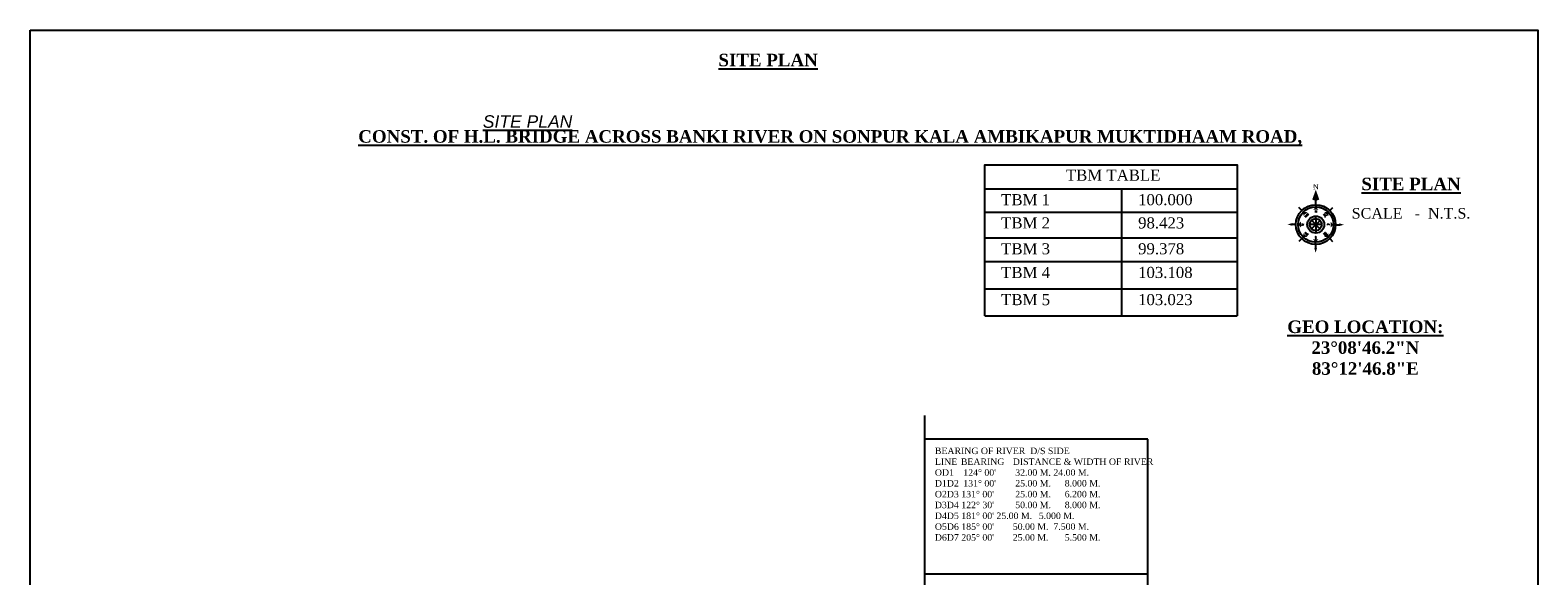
# Model space of a CAD drawing. Header units: millimetres. Extents: x 726415 to 727128, y 2561290 to 2562051.
# Tile 18 of 18: x 726415 to 727128, y 2561793 to 2562051. Entities that reach past the tile are written whole.
import ezdxf
from ezdxf.enums import TextEntityAlignment as Align

# ---------------------------------------------------------------- set-up
doc = ezdxf.new("R2010")
doc.units = ezdxf.units.MM
doc.styles.add('MtXpl_Romantic', font='romantic.ttf')
doc.styles.add('romans', font='romans.shx')
doc.styles.get("Standard").update_dxf_attribs({"font": 'romantic.ttf'})

# ---------------------------------------------------------------- blocks, each defined once
blk = doc.blocks.new('ORIENTATION')
h = blk.add_hatch(color=256)
h.paths.add_polyline_path([(1977.37, 43.92), (1977.54, 43.34, 1), (1974.46, 54.01), (1974.63, 53.42, -1)])
h.paths.add_polyline_path([(1975.54, 50.29), (1975.34, 50.95, 1), (1976.66, 46.39), (1976.47, 47.06, -1)])
for p, q in [((1974.46, 54.01, -71.3), (1974.14, 55.01)), ((1971.14, 51.36, -71.3), (1970.12, 51.93, -71.3)), ((1974.46, 54.01, -71.3), (1974.63, 53.42, -71.3)), ((1975.54, 50.29, -71.3), (1975.34, 50.95, -71.3)), ((1978.68, 53.53, -71.3), (1979.25, 54.56, -71.3)), ((1970.67, 47.14, -71.3), (1969.54, 46.81, -71.3)), ((1977.61, 49.14, -71.3), (1974.39, 48.21, -71.3)), ((1977.47, 47.86, -71.3), (1974.53, 49.49, -71.3)), ((1976.81, 50.14, -71.3), (1975.19, 47.21, -71.3)), ((1975.54, 50.29, -71.3), (1976.66, 46.39, -71.3)), ((1981.33, 50.21, -71.3), (1982.46, 50.54, -71.3)), ((1973.32, 43.82, -71.3), (1972.75, 42.79, -71.3)), ((1977.54, 43.34, -71.3), (1977.37, 43.92, -71.3)), ((1977.54, 43.34, -71.3), (1977.86, 42.21, -71.3)), ((1980.86, 45.99, -71.3), (1981.88, 45.42, -71.3))]:
    blk.add_line(p, q)
for radius in [5.55, 4.94, 2.37, 1.68]:
    blk.add_circle((1976, 48.67, -71.3), radius)
for points in [[(1973.26, 58.05), (1973.08, 55.11), (1974.14, 55.01)], [(1974.14, 55.01), (1974.98, 55.66), (1973.26, 58.05)], [(1971.67, 51.06, -71.3), (1972.75, 51.37, -71.3), (1971.98, 49.99, -71.3)], [(1974.63, 53.42, -71.3), (1975.61, 52.88, -71.3), (1974.09, 52.44, -71.3)], [(1978.39, 53, -71.3), (1978.7, 51.93, -71.3), (1977.32, 52.69, -71.3)], [(1982.16, 50.86, -71.3), (1982.46, 50.54, -71.3), (1983.6, 50.86, -71.3)], [(1983.6, 50.86, -71.3), (1982.38, 50.1, -71.3), (1982.46, 50.54, -71.3)], [(1968.4, 46.48, -71.3), (1969.62, 47.25, -71.3), (1969.54, 46.81, -71.3)], [(1969.84, 46.49, -71.3), (1969.54, 46.81, -71.3), (1968.4, 46.48, -71.3)], [(1971.25, 47.31, -71.3), (1971.79, 48.28, -71.3), (1972.23, 46.76, -71.3)], [(1980.33, 46.28, -71.3), (1979.25, 45.97, -71.3), (1980.02, 47.36, -71.3)], [(1980.75, 50.04, -71.3), (1980.21, 49.06, -71.3), (1979.77, 50.58, -71.3)], [(1973.61, 44.35, -71.3), (1973.3, 45.42, -71.3), (1974.68, 44.66, -71.3)], [(1977.37, 43.92, -71.3), (1976.39, 44.47, -71.3), (1977.91, 44.9, -71.3)], [(1978.19, 41.07, -71.3), (1977.43, 42.3, -71.3), (1977.86, 42.21, -71.3)], [(1978.19, 42.51, -71.3), (1977.86, 42.21, -71.3), (1978.19, 41.07, -71.3)]]:
    blk.add_solid(points)
at = {"style": 'romans'}
for s, rotation, p in [('NW', 61.0763, (1973.06, 50.3, -71.3)), ('N', 16.0763, (1975.07, 51.9, -71.3)), ('NE', 331.0763, (1977.62, 51.61, -71.3)), ('W', 106.0763, (1972.77, 47.74, -71.3)), ('SE', 241.0763, (1978.94, 47.05, -71.3)), ('E', 286.0763, (1979.04, 49.55, -71.3)), ('SW', 151.0763, (1974.38, 45.73, -71.3)), ('S', 16.0763, (1977.1, 44.87, -71.3))]:
    blk.add_text(s, height=0.593, rotation=rotation, dxfattribs=at).set_placement(p, align=Align.CENTER)
at = {"insert": (1972.03, 59.27), "char_height": 1.4872, "width": 1.9678, "attachment_point": 1, "rotation": 17.8938}
blk.add_mtext('{\\fRomantic|b0|i0|c2|p2;N}', dxfattribs=at)

msp = doc.modelspace()

# ---------------------------------------------------------------- linework, layer by layer
at = {"lineweight": 25}
for p, q in [((726866.36, 2561976.29), (726985.67, 2561976.29)), ((726931.08, 2561916.22), (726931.08, 2561976.29)), ((726866.36, 2561965.31), (726985.67, 2561965.31)), ((726866.36, 2561953.09), (726985.67, 2561953.09)), ((726866.36, 2561941.88), (726985.67, 2561941.88)), ((726866.36, 2561929.05), (726985.67, 2561929.05)), ((726866.36, 2561916.22), (726985.67, 2561916.22))]:
    msp.add_line(p, q, dxfattribs=at)
for p, q in [((726837.76, 2561869.21), (726837.76, 2561615.4)), ((726943.31, 2561857.91), (726837.76, 2561857.91)), ((726943.31, 2561615.4), (726943.31, 2561857.91)), ((726838.02, 2561794.23), (726943.22, 2561794.23))]:
    msp.add_line(p, q)
at = {"color": 0}
msp.add_lwpolyline([(726415.15, 2562051.32), (727127.7, 2562051.32), (727127.7, 2561290.29), (726415.15, 2561290.29)], close=True, dxfattribs=at)
at = {"lineweight": 25}
msp.add_lwpolyline([(726866.36, 2561916.22), (726866.36, 2561987.72), (726985.67, 2561987.72), (726985.67, 2561916.22)], dxfattribs=at)

# ---------------------------------------------------------------- block references
at = {"xscale": 1.689576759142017, "yscale": 1.689576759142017, "zscale": 1.689576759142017, "rotation": 343.6256830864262}
msp.add_blockref('ORIENTATION', (723796.36, 2562821.7, 120.47), dxfattribs=at)

# ---------------------------------------------------------------- texts
at = {"style": 'MtXpl_Romantic'}
msp.add_text('SCALE   -  N.T.S.', height=5.0243, dxfattribs=at).set_placement((727039.73, 2561962.22))
at = {"attachment_point": 1, "style": 'romans'}
for s, width, heights, insert, char_height in [('{\\fRomantic|b1|i0|c2|p2;\\LSITE PLAN}', 962.4198, [48.25], (726740.43, 2562040.16), 5.9195), ('{\\fArial|b0|i1|c0|p34;\\LSITE PLAN}', 146.1121, [11.84], (726629.09, 2562011.09), 5.9195), ('{\\fRomantic|b1|i0|c2|p2;\\LCONST. OF H.L. BRIDGE ACROSS BANKI RIVER ON SONPUR KALA AMBIKAPUR MUKTIDHAAM ROAD,}', 962.4198, [48.25], (726570.2, 2562004.04), 5.91952), ('{\\fRomantic|b1|i0|c2|p2;\\LSITE PLAN }', 210.3734, [48.25], (727044.28, 2561981.58), 5.9195), ('\\pxqc;{\\fRomantic|b1|i0|c2|p2;\\LGEO LOCATION:\\P\\l23°08\'46.2"N 83°12\'46.8"E}', 91.9266, [48.25], (727000.21, 2561914.06), 5.9195)]:
    msp.add_mtext_dynamic_manual_height_columns(s, width=width, gutter_width=48.82, heights=heights, dxfattribs=dict(at, insert=insert, char_height=char_height))
at = {"color": 7, "lineweight": 25, "char_height": 5.245, "attachment_point": 1}
for s, insert in [('TBM TABLE', (726904.66, 2561985.39)), ('TBM 1', (726874.06, 2561973.8)), ('100.000', (726938.78, 2561973.8)), ('100.000', (726938.78, 2561973.8)), ('TBM 2', (726874.06, 2561962.82)), ('98.423', (726938.78, 2561962.82)), ('TBM 3', (726874.06, 2561950.6)), ('99.378', (726938.78, 2561950.6)), ('TBM 4', (726874.06, 2561939.39)), ('103.108', (726938.78, 2561939.39)), ('TBM 5', (726874.06, 2561926.56)), ('103.023', (726938.78, 2561926.56))]:
    msp.add_mtext_dynamic_manual_height_columns(s, width=58.3561, gutter_width=4232.94, heights=[6.95], dxfattribs=dict(at, insert=insert))
at = {"insert": (726842.73, 2561853.97), "char_height": 3.0683, "width": 107.2518, "attachment_point": 1}
msp.add_mtext("BEARING OF RIVER  D/S SIDE\\PLINE^IBEARING ^IDISTANCE & WIDTH OF RIVER\\POD1^I 124%%D 00'^I 32.00 M. 24.00 M.\\PD1D2^I 131%%D 00'^I 25.00 M.^I8.000 M.\\PO2D3 131%%D 00'^I 25.00 M.^I6.200 M.\\PD3D4 122%%D 30'^I 50.00 M.^I8.000 M.\\PD4D5 181%%D 00' 25.00 M.^I5.000 M.\\PO5D6 185%%D 00'^I50.00 M.  7.500 M.\\PD6D7 205%%D 00'^I25.00 M.^I5.500 M.", dxfattribs=at)

doc.saveas('drawing.dxf')
